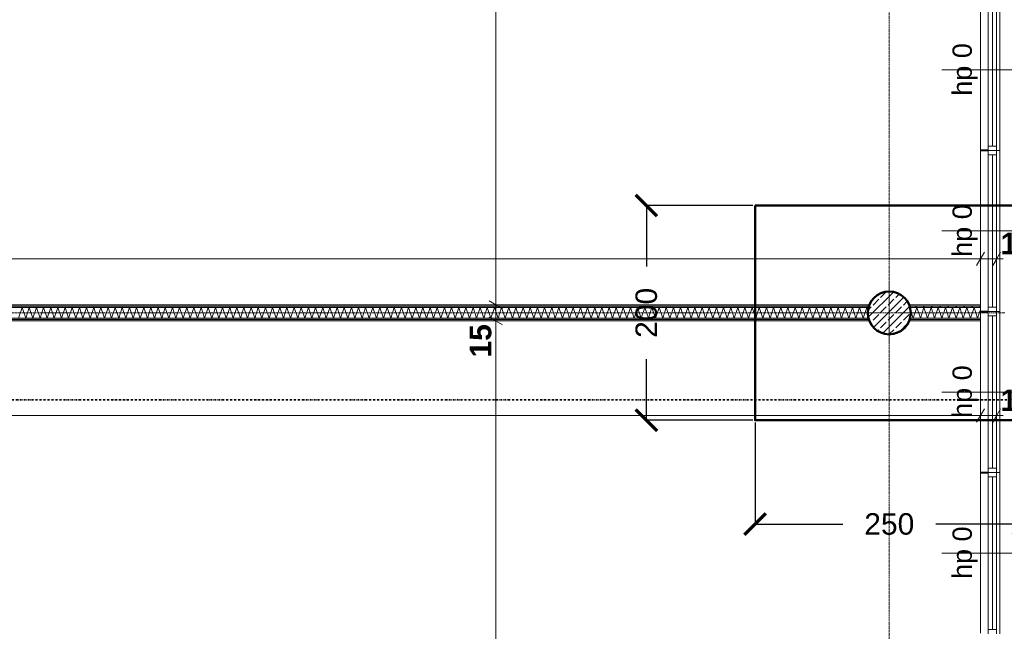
# Model space of a CAD drawing. Extents: x -7314 to 11761, y 144 to 9383.
# Tile 45 of 193: x 2503 to 3420, y 2290 to 2860. Entities that reach past the tile are written whole.
import ezdxf
from ezdxf.xclip import XClip

# ---------------------------------------------------------------- set-up
doc = ezdxf.new("R2010")
doc.units = 0
doc.header["$MEASUREMENT"] = 0
doc.header["$XCLIPFRAME"] = 0
for name, pattern in [('Krawędzie ukryte', [68, 48, -20]), ('Kropki i Kreski', [144, 72, -36, 0, -36]), ('Przerywana gęsta', [36, 24, -12]), ('Wipeout_Contour', [20000, 0, -20000])]:
    doc.linetypes.add(name, pattern=pattern)
for name, color, linetype in [('FORMA - Arch 01 - 220-A Ściany', 7, 'Continuous'), ('FORMA - Arch 01 - 410-K Osie', 7, 'Continuous'), ('FORMA - Arch 01 - 440-K Słupy', 7, 'Continuous'), ('FORMA - Arch 01 - PZT-5 Opisy ogólne', 7, 'Continuous'), ('FORMA - Arch 04 - Wymiary ogólne', 7, 'Continuous')]:
    doc.layers.add(name, color=color, linetype=linetype)
doc.styles.add('STYL_AUTOMATYCZNY_2', font='arial.ttf')
doc.styles.add('STYL_AUTOMATYCZNY_9', font='arial.ttf')
doc.dimstyles.get("Standard").update_dxf_attribs({"dimtxt": 0.18, "dimasz": 0.18, "dimexe": 0.18, "dimexo": 0.0625, "dimgap": 0.09, "dimtad": 0, "dimtih": 1, "dimtoh": 1, "dimdec": 4, "dimzin": 0, "dimdsep": 46, "dimtxsty": 'Standard', "dimcen": 0.09, "dimadec": 0, "dimazin": 0, "dimtfac": 1, "dimtdec": 4, "dimtofl": 0, "dimtmove": 0, "dimatfit": 3, "dimfxl": 1, "dimtolj": 1, "dimtzin": 0, "dimarcsym": 0})
pattern_1 = [(45, (4185.3, -5972.398), (-17.67767, 17.67767), []), (45, (4181.764, -5968.863), (-17.67767, 17.67767), []), (45, (4178.229, -5965.327), (-17.67767, 17.67767), [])]
pattern_2 = [(0, (4185.3, -5972.398), (0, 7.5), [0, -7.5])]

# ---------------------------------------------------------------- blocks, each defined once
blk = doc.blocks.new('*X371')
at = {"layer": 'FORMA - Arch 01 - 220-A Ściany', "color": 7, "linetype": 'Continuous', "lineweight": 5, "ltscale": 0.025}
for p, q in [((2501.97, 2581.9), (2505.3, 2591.9)), ((2505.3, 2591.9), (2508.63, 2581.9)), ((2508.63, 2581.9), (2511.97, 2591.9)), ((2511.97, 2591.9), (2515.3, 2581.9)), ((2515.3, 2581.9), (2518.63, 2591.9)), ((2518.63, 2591.9), (2521.97, 2581.9)), ((2521.97, 2581.9), (2525.3, 2591.9)), ((2525.3, 2591.9), (2528.63, 2581.9)), ((2528.63, 2581.9), (2531.97, 2591.9)), ((2531.97, 2591.9), (2535.3, 2581.9)), ((2535.3, 2581.9), (2538.63, 2591.9)), ((2538.63, 2591.9), (2541.97, 2581.9)), ((2541.97, 2581.9), (2545.3, 2591.9)), ((2545.3, 2591.9), (2548.63, 2581.9)), ((2548.63, 2581.9), (2551.97, 2591.9)), ((2551.97, 2591.9), (2555.3, 2581.9)), ((2555.3, 2581.9), (2558.63, 2591.9)), ((2558.63, 2591.9), (2561.97, 2581.9)), ((2561.97, 2581.9), (2565.3, 2591.9)), ((2565.3, 2591.9), (2568.63, 2581.9)), ((2568.63, 2581.9), (2571.97, 2591.9)), ((2571.97, 2591.9), (2575.3, 2581.9)), ((2575.3, 2581.9), (2578.63, 2591.9)), ((2578.63, 2591.9), (2581.97, 2581.9)), ((2581.97, 2581.9), (2585.3, 2591.9)), ((2585.3, 2591.9), (2588.63, 2581.9)), ((2588.63, 2581.9), (2591.97, 2591.9)), ((2591.97, 2591.9), (2595.3, 2581.9)), ((2595.3, 2581.9), (2598.63, 2591.9)), ((2598.63, 2591.9), (2601.97, 2581.9)), ((2601.97, 2581.9), (2605.3, 2591.9)), ((2605.3, 2591.9), (2608.63, 2581.9)), ((2608.63, 2581.9), (2611.97, 2591.9)), ((2611.97, 2591.9), (2615.3, 2581.9)), ((2615.3, 2581.9), (2618.63, 2591.9)), ((2618.63, 2591.9), (2621.97, 2581.9)), ((2621.97, 2581.9), (2625.3, 2591.9)), ((2625.3, 2591.9), (2628.63, 2581.9)), ((2628.63, 2581.9), (2631.97, 2591.9)), ((2631.97, 2591.9), (2635.3, 2581.9)), ((2635.3, 2581.9), (2638.63, 2591.9)), ((2638.63, 2591.9), (2641.97, 2581.9)), ((2641.97, 2581.9), (2645.3, 2591.9)), ((2645.3, 2591.9), (2648.63, 2581.9)), ((2648.63, 2581.9), (2651.97, 2591.9)), ((2651.97, 2591.9), (2655.3, 2581.9)), ((2655.3, 2581.9), (2658.63, 2591.9)), ((2658.63, 2591.9), (2661.97, 2581.9)), ((2661.97, 2581.9), (2665.3, 2591.9)), ((2665.3, 2591.9), (2668.63, 2581.9)), ((2668.63, 2581.9), (2671.97, 2591.9)), ((2671.97, 2591.9), (2675.3, 2581.9)), ((2675.3, 2581.9), (2678.63, 2591.9)), ((2678.63, 2591.9), (2681.97, 2581.9)), ((2681.97, 2581.9), (2685.3, 2591.9)), ((2685.3, 2591.9), (2688.63, 2581.9)), ((2688.63, 2581.9), (2691.97, 2591.9)), ((2691.97, 2591.9), (2695.3, 2581.9)), ((2695.3, 2581.9), (2698.63, 2591.9)), ((2698.63, 2591.9), (2701.97, 2581.9)), ((2701.97, 2581.9), (2705.3, 2591.9)), ((2705.3, 2591.9), (2708.63, 2581.9)), ((2708.63, 2581.9), (2711.97, 2591.9)), ((2711.97, 2591.9), (2715.3, 2581.9)), ((2715.3, 2581.9), (2718.63, 2591.9)), ((2718.63, 2591.9), (2721.97, 2581.9)), ((2721.97, 2581.9), (2725.3, 2591.9)), ((2725.3, 2591.9), (2728.63, 2581.9)), ((2728.63, 2581.9), (2731.97, 2591.9)), ((2731.97, 2591.9), (2735.3, 2581.9)), ((2735.3, 2581.9), (2738.63, 2591.9)), ((2738.63, 2591.9), (2741.97, 2581.9)), ((2741.97, 2581.9), (2745.3, 2591.9)), ((2745.3, 2591.9), (2748.63, 2581.9)), ((2748.63, 2581.9), (2751.97, 2591.9)), ((2751.97, 2591.9), (2755.3, 2581.9)), ((2755.3, 2581.9), (2758.63, 2591.9)), ((2758.63, 2591.9), (2761.97, 2581.9)), ((2761.97, 2581.9), (2765.3, 2591.9)), ((2765.3, 2591.9), (2768.63, 2581.9)), ((2768.63, 2581.9), (2771.97, 2591.9)), ((2771.97, 2591.9), (2775.3, 2581.9)), ((2775.3, 2581.9), (2778.63, 2591.9)), ((2778.63, 2591.9), (2781.97, 2581.9)), ((2781.97, 2581.9), (2785.3, 2591.9)), ((2785.3, 2591.9), (2788.63, 2581.9)), ((2788.63, 2581.9), (2791.97, 2591.9)), ((2791.97, 2591.9), (2795.3, 2581.9)), ((2795.3, 2581.9), (2798.63, 2591.9)), ((2798.63, 2591.9), (2801.97, 2581.9)), ((2801.97, 2581.9), (2805.3, 2591.9)), ((2805.3, 2591.9), (2808.63, 2581.9)), ((2808.63, 2581.9), (2811.97, 2591.9)), ((2811.97, 2591.9), (2815.3, 2581.9)), ((2815.3, 2581.9), (2818.63, 2591.9)), ((2818.63, 2591.9), (2821.97, 2581.9)), ((2821.97, 2581.9), (2825.3, 2591.9)), ((2825.3, 2591.9), (2828.63, 2581.9)), ((2828.63, 2581.9), (2831.97, 2591.9)), ((2831.97, 2591.9), (2835.3, 2581.9)), ((2835.3, 2581.9), (2838.63, 2591.9)), ((2838.63, 2591.9), (2841.97, 2581.9)), ((2841.97, 2581.9), (2845.3, 2591.9)), ((2845.3, 2591.9), (2848.63, 2581.9)), ((2848.63, 2581.9), (2851.97, 2591.9)), ((2851.97, 2591.9), (2855.3, 2581.9)), ((2855.3, 2581.9), (2858.63, 2591.9)), ((2858.63, 2591.9), (2861.97, 2581.9)), ((2861.97, 2581.9), (2865.3, 2591.9)), ((2865.3, 2591.9), (2868.63, 2581.9)), ((2868.63, 2581.9), (2871.97, 2591.9)), ((2871.97, 2591.9), (2875.3, 2581.9)), ((2875.3, 2581.9), (2878.63, 2591.9)), ((2878.63, 2591.9), (2881.97, 2581.9)), ((2881.97, 2581.9), (2885.3, 2591.9)), ((2885.3, 2591.9), (2888.63, 2581.9)), ((2888.63, 2581.9), (2891.97, 2591.9)), ((2891.97, 2591.9), (2895.3, 2581.9)), ((2895.3, 2581.9), (2898.63, 2591.9)), ((2898.63, 2591.9), (2901.97, 2581.9)), ((2901.97, 2581.9), (2905.3, 2591.9)), ((2905.3, 2591.9), (2908.63, 2581.9)), ((2908.63, 2581.9), (2911.97, 2591.9)), ((2911.97, 2591.9), (2915.3, 2581.9)), ((2915.3, 2581.9), (2918.63, 2591.9)), ((2918.63, 2591.9), (2921.97, 2581.9)), ((2921.97, 2581.9), (2925.3, 2591.9)), ((2925.3, 2591.9), (2928.63, 2581.9)), ((2928.63, 2581.9), (2931.97, 2591.9)), ((2931.97, 2591.9), (2935.3, 2581.9)), ((2935.3, 2581.9), (2938.63, 2591.9)), ((2938.63, 2591.9), (2941.97, 2581.9)), ((2941.97, 2581.9), (2945.3, 2591.9)), ((2945.3, 2591.9), (2948.63, 2581.9)), ((2948.63, 2581.9), (2951.97, 2591.9)), ((2951.97, 2591.9), (2955.3, 2581.9)), ((2955.3, 2581.9), (2958.63, 2591.9)), ((2958.63, 2591.9), (2961.97, 2581.9)), ((2961.97, 2581.9), (2965.3, 2591.9)), ((2965.3, 2591.9), (2968.63, 2581.9)), ((2968.63, 2581.9), (2971.97, 2591.9)), ((2971.97, 2591.9), (2975.3, 2581.9)), ((2975.3, 2581.9), (2978.63, 2591.9)), ((2978.63, 2591.9), (2981.97, 2581.9)), ((2981.97, 2581.9), (2985.3, 2591.9)), ((2985.3, 2591.9), (2988.63, 2581.9)), ((2988.63, 2581.9), (2991.97, 2591.9)), ((2991.97, 2591.9), (2995.3, 2581.9)), ((2995.3, 2581.9), (2998.63, 2591.9)), ((2998.63, 2591.9), (3001.97, 2581.9)), ((3001.97, 2581.9), (3005.3, 2591.9)), ((3005.3, 2591.9), (3008.63, 2581.9)), ((3008.63, 2581.9), (3011.97, 2591.9)), ((3011.97, 2591.9), (3015.3, 2581.9)), ((3015.3, 2581.9), (3018.63, 2591.9)), ((3018.63, 2591.9), (3021.97, 2581.9)), ((3021.97, 2581.9), (3025.3, 2591.9)), ((3025.3, 2591.9), (3028.63, 2581.9)), ((3028.63, 2581.9), (3031.97, 2591.9)), ((3031.97, 2591.9), (3035.3, 2581.9)), ((3035.3, 2581.9), (3038.63, 2591.9)), ((3038.63, 2591.9), (3041.97, 2581.9)), ((3041.97, 2581.9), (3045.3, 2591.9)), ((3045.3, 2591.9), (3048.63, 2581.9)), ((3048.63, 2581.9), (3051.97, 2591.9)), ((3051.97, 2591.9), (3055.3, 2581.9)), ((3055.3, 2581.9), (3058.63, 2591.9)), ((3058.63, 2591.9), (3061.97, 2581.9)), ((3061.97, 2581.9), (3065.3, 2591.9)), ((3065.3, 2591.9), (3068.63, 2581.9)), ((3068.63, 2581.9), (3071.97, 2591.9)), ((3071.97, 2591.9), (3075.3, 2581.9)), ((3075.3, 2581.9), (3078.63, 2591.9)), ((3078.63, 2591.9), (3081.97, 2581.9)), ((3081.97, 2581.9), (3085.3, 2591.9)), ((3085.3, 2591.9), (3088.63, 2581.9)), ((3088.63, 2581.9), (3091.97, 2591.9)), ((3091.97, 2591.9), (3095.3, 2581.9)), ((3095.3, 2581.9), (3098.63, 2591.9)), ((3098.63, 2591.9), (3101.97, 2581.9)), ((3101.97, 2581.9), (3105.3, 2591.9)), ((3105.3, 2591.9), (3108.63, 2581.9)), ((3108.63, 2581.9), (3111.97, 2591.9)), ((3111.97, 2591.9), (3115.3, 2581.9)), ((3115.3, 2581.9), (3118.63, 2591.9)), ((3118.63, 2591.9), (3121.97, 2581.9)), ((3121.97, 2581.9), (3125.3, 2591.9)), ((3125.3, 2591.9), (3128.63, 2581.9)), ((3128.63, 2581.9), (3131.97, 2591.9)), ((3131.97, 2591.9), (3135.3, 2581.9)), ((3135.3, 2581.9), (3138.63, 2591.9)), ((3138.63, 2591.9), (3141.97, 2581.9)), ((3141.97, 2581.9), (3145.3, 2591.9)), ((3145.3, 2591.9), (3148.63, 2581.9)), ((3148.63, 2581.9), (3151.97, 2591.9)), ((3151.97, 2591.9), (3155.3, 2581.9)), ((3155.3, 2581.9), (3158.63, 2591.9)), ((3158.63, 2591.9), (3161.97, 2581.9)), ((3161.97, 2581.9), (3165.3, 2591.9)), ((3165.3, 2591.9), (3168.63, 2581.9)), ((3168.63, 2581.9), (3171.97, 2591.9)), ((3171.97, 2591.9), (3175.3, 2581.9)), ((3175.3, 2581.9), (3178.63, 2591.9)), ((3178.63, 2591.9), (3181.97, 2581.9)), ((3181.97, 2581.9), (3185.3, 2591.9)), ((3185.3, 2591.9), (3188.63, 2581.9)), ((3188.63, 2581.9), (3191.97, 2591.9)), ((3191.97, 2591.9), (3195.3, 2581.9)), ((3195.3, 2581.9), (3198.63, 2591.9)), ((3198.63, 2591.9), (3201.97, 2581.9)), ((3201.97, 2581.9), (3205.3, 2591.9)), ((3205.3, 2591.9), (3208.63, 2581.9)), ((3208.63, 2581.9), (3211.97, 2591.9)), ((3211.97, 2591.9), (3215.3, 2581.9)), ((3215.3, 2581.9), (3218.63, 2591.9)), ((3218.63, 2591.9), (3221.97, 2581.9)), ((3221.97, 2581.9), (3225.3, 2591.9)), ((3225.3, 2591.9), (3228.63, 2581.9)), ((3228.63, 2581.9), (3231.97, 2591.9)), ((3231.97, 2591.9), (3235.3, 2581.9)), ((3235.3, 2581.9), (3238.63, 2591.9)), ((3238.63, 2591.9), (3241.97, 2581.9)), ((3241.97, 2581.9), (3245.3, 2591.9)), ((3245.3, 2591.9), (3248.63, 2581.9)), ((3248.63, 2581.9), (3251.97, 2591.9)), ((3251.97, 2591.9), (3255.3, 2581.9)), ((3255.3, 2581.9), (3258.63, 2591.9)), ((3258.63, 2591.9), (3261.97, 2581.9)), ((3261.97, 2581.9), (3265.3, 2591.9)), ((3265.3, 2591.9), (3268.63, 2581.9)), ((3268.63, 2581.9), (3271.97, 2591.9)), ((3271.97, 2591.9), (3275.3, 2581.9)), ((3275.3, 2581.9), (3278.63, 2591.9)), ((3278.63, 2591.9), (3281.97, 2581.9)), ((3281.97, 2581.9), (3285.3, 2591.9)), ((3285.3, 2591.9), (3288.63, 2581.9)), ((3288.63, 2581.9), (3291.97, 2591.9)), ((3291.97, 2591.9), (3293.23, 2588.1))]:
    blk.add_line(p, q, dxfattribs=at)
blk = doc.blocks.new('*X372')
at = {"layer": 'FORMA - Arch 01 - 220-A Ściany', "color": 7, "linetype": 'Continuous', "lineweight": 5, "ltscale": 0.025}
for p, q in [((3332.5, 2590.28), (3335.3, 2581.9)), ((3335.3, 2581.9), (3338.63, 2591.9)), ((3338.63, 2591.9), (3341.97, 2581.9)), ((3341.97, 2581.9), (3345.3, 2591.9)), ((3345.3, 2591.9), (3348.63, 2581.9)), ((3348.63, 2581.9), (3351.97, 2591.9)), ((3351.97, 2591.9), (3355.3, 2581.9)), ((3355.3, 2581.9), (3358.63, 2591.9)), ((3358.63, 2591.9), (3361.97, 2581.9)), ((3361.97, 2581.9), (3365.3, 2591.9)), ((3365.3, 2591.9), (3368.63, 2581.9)), ((3368.63, 2581.9), (3371.97, 2591.9)), ((3371.97, 2591.9), (3375.3, 2581.9)), ((3375.3, 2581.9), (3378.63, 2591.9)), ((3378.63, 2591.9), (3381.97, 2581.9)), ((3381.97, 2581.9), (3385.3, 2591.9)), ((3385.3, 2591.9), (3388.63, 2581.9)), ((3388.63, 2581.9), (3391.97, 2591.9)), ((3391.97, 2591.9), (3395.3, 2581.9)), ((3395.3, 2581.9), (3398.04, 2590.13))]:
    blk.add_line(p, q, dxfattribs=at)
blk = doc.blocks.new('Rysunek_1_1', base_point=(4185.3, -5972.4))
at = {"layer": 'FORMA - Arch 01 - 220-A Ściany', "color": 7, "linetype": 'Continuous', "lineweight": 13, "ltscale": 0.025}
for p, q in [((3413.04, 2738.12), (3416.04, 2738.12)), ((3416.04, 2738.12), (3416.04, 2588.12)), ((3416.04, 2588.12), (3413.04, 2588.12)), ((3413.04, 2438.12), (3416.04, 2438.12)), ((3416.04, 2438.12), (3416.04, 2288.12))]:
    blk.add_line(p, q, dxfattribs=at)
at = {"layer": 'FORMA - Arch 01 - 220-A Ściany', "color": 7, "linetype": 'Przerywana gęsta', "lineweight": 13, "ltscale": 0.025}
for p, q in [((3413.04, 2738.12), (3413.04, 2588.12)), ((3413.04, 2438.12), (3413.04, 2288.12))]:
    blk.add_line(p, q, dxfattribs=at)
at = {"layer": 'FORMA - Arch 04 - Wymiary ogólne', "color": 154, "linetype": 'Continuous', "lineweight": 13, "ltscale": 0.025}
for p, q in [((3398.04, 2646.53), (3398.04, 2627.78)), ((3398.04, 2637.15), (914.04, 2637.15)), ((3398.04, 2500.62), (3398.04, 2481.87)), ((3398.04, 2491.24), (1335.04, 2491.24))]:
    blk.add_line(p, q, dxfattribs=at)
at = {"layer": 'FORMA - Arch 01 - 220-A Ściany', "color": 7, "linetype": 'Continuous', "lineweight": 13, "char_height": 18, "attachment_point": 7, "rotation": 90, "style": 'STYL_AUTOMATYCZNY_2'}
for insert in [(3395.37, 2789.09), (3395.37, 2639.09), (3395.37, 2489.09), (3395.37, 2339.09)]:
    blk.add_mtext('\\A1;{\\pql;\\pt0;\\fArial|b0|i0|c238|p0;\\W1.000000;hp 0\\fArial|b0|i0|c238|p0;\\W1.000000;\\A1{\\H.66x;\\S^  ;}\\fArial|b0|i0|c238|p0;\\W1.000000;\\fArial|b0|i0|c238|p0;\\W1.000000;}', dxfattribs=dict(at, insert=insert))
at = {"layer": 'FORMA - Arch 04 - Wymiary ogólne', "color": 154, "linetype": 'Continuous', "lineweight": 13, "char_height": 20, "width": 30.509, "attachment_point": 7, "style": 'STYL_AUTOMATYCZNY_9'}
for insert in [(3416.66, 2641.15), (3416.66, 2495.24)]:
    blk.add_mtext('\\A1;{\\pql;\\fArial|b1|i0|c238|p0;\\W1.000000;15}', dxfattribs=dict(at, insert=insert))
at = {"layer": 'FORMA - Arch 04 - Wymiary ogólne', "color": 154, "linetype": 'Continuous', "lineweight": 13, "insert": (2942.61, 2545.28), "char_height": 20, "width": 30.509, "attachment_point": 7, "rotation": 90, "style": 'STYL_AUTOMATYCZNY_9'}
blk.add_mtext('\\A1;{\\pql;\\fArial|b1|i0|c238|p0;\\W1.000000;15}', dxfattribs=at)
at = {"color": 254, "linetype": 'Wipeout_Contour', "lineweight": 0, "ltscale": 21831.0187}
blk.add_wipeout([(3398.04, 2737.62), (3405.04, 2737.62), (3405.04, 2738.12), (3398.54, 2738.12), (3398.04, 2738.12)], dxfattribs=at).dxf.layer = 'FORMA - Arch 01 - 220-A Ściany'
at = {"color": 254, "linetype": 'Wipeout_Contour', "lineweight": 0, "ltscale": 13912.844038}
blk.add_wipeout([(954.04, 2593.15), (3294.06, 2593.15), (3294.69, 2594.4), (954.04, 2594.4)], dxfattribs=at).dxf.layer = 'FORMA - Arch 01 - 220-A Ściany'
at = {"color": 254, "linetype": 'Wipeout_Contour', "lineweight": 0, "ltscale": 21369.291257}
blk.add_wipeout([(3398.04, 2588.12), (3398.54, 2588.12), (3405.04, 2588.12), (3405.04, 2588.62), (3398.04, 2588.62)], dxfattribs=at).dxf.layer = 'FORMA - Arch 01 - 220-A Ściany'
at = {"color": 254, "linetype": 'Wipeout_Contour', "lineweight": 0, "ltscale": 13977.844258}
blk.add_wipeout([(3294.06, 2580.65), (1099.79, 2580.65), (1099.79, 2579.4), (3294.69, 2579.4)], dxfattribs=at).dxf.layer = 'FORMA - Arch 01 - 220-A Ściany'
at = {"color": 254, "linetype": 'Wipeout_Contour', "lineweight": 0, "ltscale": 20923.028162}
blk.add_wipeout([(3398.04, 2437.62), (3405.04, 2437.62), (3405.04, 2438.12), (3398.54, 2438.12), (3398.04, 2438.12)], dxfattribs=at).dxf.layer = 'FORMA - Arch 01 - 220-A Ściany'
at = {"layer": 'FORMA - Arch 01 - 220-A Ściany', "linetype": 'Continuous', "lineweight": 5}
h = blk.add_hatch(dxfattribs=at)
h.set_pattern_fill('Aluminium_0001', style=0, pattern_type=2)
h.set_pattern_definition(pattern_1)
h.paths.add_polyline_path([(3398.04, 2737.62), (3405.04, 2737.62), (3405.04, 2738.12), (3398.54, 2738.12), (3398.04, 2738.12)])
h = blk.add_hatch(dxfattribs=at)
h.set_pattern_fill('Gips_0001', style=0, pattern_type=2)
h.set_pattern_definition(pattern_2)
h.paths.add_polyline_path([(954.04, 2593.15), (3294.06, 2593.15), (3294.69, 2594.4), (954.04, 2594.4)])
h = blk.add_hatch(dxfattribs=at)
h.set_pattern_fill('Aluminium_0001', style=0, pattern_type=2)
h.set_pattern_definition(pattern_1)
h.paths.add_polyline_path([(3398.04, 2588.12), (3398.54, 2588.12), (3405.04, 2588.12), (3405.04, 2588.62), (3398.04, 2588.62)])
h = blk.add_hatch(dxfattribs=at)
h.set_pattern_fill('Gips_0001', style=0, pattern_type=2)
h.set_pattern_definition(pattern_2)
h.paths.add_polyline_path([(3294.06, 2580.65), (1099.79, 2580.65), (1099.79, 2579.4), (3294.69, 2579.4)])
h = blk.add_hatch(dxfattribs=at)
h.set_pattern_fill('Aluminium_0001', style=0, pattern_type=2)
h.set_pattern_definition(pattern_1)
h.paths.add_polyline_path([(3398.04, 2437.62), (3405.04, 2437.62), (3405.04, 2438.12), (3398.54, 2438.12), (3398.04, 2438.12)])
at = {"color": 254, "linetype": 'Wipeout_Contour', "lineweight": 0, "ltscale": 16427.398342}
blk.add_wipeout([(3405.04, 2288.12), (3413.04, 2288.12), (3413.04, 2292.12), (3405.04, 2292.12)], dxfattribs=at).dxf.layer = 'FORMA - Arch 01 - 220-A Ściany'
at = {"color": 254, "linetype": 'Wipeout_Contour', "lineweight": 0, "ltscale": 21831.645462}
blk.add_wipeout([(3398.04, 2738.12), (3398.54, 2738.12), (3405.04, 2738.12), (3405.04, 2738.62), (3398.04, 2738.62)], dxfattribs=at).dxf.layer = 'FORMA - Arch 01 - 220-A Ściany'
at = {"color": 254, "linetype": 'Wipeout_Contour', "lineweight": 0, "ltscale": 13908.170612}
blk.add_wipeout([(954.04, 2591.9), (3293.83, 2591.9), (3294.02, 2593.08), (954.04, 2593.15)], dxfattribs=at).dxf.layer = 'FORMA - Arch 01 - 220-A Ściany'
at = {"color": 254, "linetype": 'Wipeout_Contour', "lineweight": 0, "ltscale": 21368.686026}
blk.add_wipeout([(3398.04, 2587.62), (3405.04, 2587.62), (3405.04, 2588.12), (3398.54, 2588.12), (3398.04, 2588.12)], dxfattribs=at).dxf.layer = 'FORMA - Arch 01 - 220-A Ściany'
at = {"color": 254, "linetype": 'Wipeout_Contour', "lineweight": 0, "ltscale": 13980.029754}
blk.add_wipeout([(3293.83, 2581.9), (1098.54, 2581.9), (1098.54, 2580.65), (3294.06, 2580.65)], dxfattribs=at).dxf.layer = 'FORMA - Arch 01 - 220-A Ściany'
at = {"color": 254, "linetype": 'Wipeout_Contour', "lineweight": 0, "ltscale": 20923.610444}
blk.add_wipeout([(3398.04, 2438.12), (3398.54, 2438.12), (3405.04, 2438.12), (3405.04, 2438.62), (3398.04, 2438.62)], dxfattribs=at).dxf.layer = 'FORMA - Arch 01 - 220-A Ściany'
at = {"layer": 'FORMA - Arch 01 - 220-A Ściany', "linetype": 'Continuous', "lineweight": 5}
h = blk.add_hatch(dxfattribs=at)
h.set_pattern_fill('Aluminium_0001', style=0, pattern_type=2)
h.set_pattern_definition(pattern_1)
h.paths.add_polyline_path([(3398.04, 2738.12), (3398.54, 2738.12), (3405.04, 2738.12), (3405.04, 2738.62), (3398.04, 2738.62)])
h = blk.add_hatch(dxfattribs=at)
h.set_pattern_fill('Gips_0001', style=0, pattern_type=2)
h.set_pattern_definition(pattern_2)
h.paths.add_polyline_path([(954.04, 2591.9), (3293.83, 2591.9), (3294.02, 2593.08), (954.04, 2593.15)])
h = blk.add_hatch(dxfattribs=at)
h.set_pattern_fill('Aluminium_0001', style=0, pattern_type=2)
h.set_pattern_definition(pattern_1)
h.paths.add_polyline_path([(3398.04, 2587.62), (3405.04, 2587.62), (3405.04, 2588.12), (3398.54, 2588.12), (3398.04, 2588.12)])
h = blk.add_hatch(dxfattribs=at)
h.set_pattern_fill('Gips_0001', style=0, pattern_type=2)
h.set_pattern_definition(pattern_2)
h.paths.add_polyline_path([(3293.83, 2581.9), (1098.54, 2581.9), (1098.54, 2580.65), (3294.06, 2580.65)])
h = blk.add_hatch(dxfattribs=at)
h.set_pattern_fill('Aluminium_0001', style=0, pattern_type=2)
h.set_pattern_definition(pattern_1)
h.paths.add_polyline_path([(3398.04, 2438.12), (3398.54, 2438.12), (3405.04, 2438.12), (3405.04, 2438.62), (3398.04, 2438.62)])
at = {"layer": 'FORMA - Arch 01 - 220-A Ściany', "color": 7, "linetype": 'Continuous', "lineweight": 13, "ltscale": 0.025}
for p, q in [((3398.04, 2887.62), (3398.04, 2738.62)), ((3398.04, 2737.62), (3398.04, 2588.62)), ((3398.04, 2587.62), (3398.04, 2438.62)), ((3398.04, 2437.62), (3398.04, 2288.62))]:
    blk.add_line(p, q, dxfattribs=at)
at = {"layer": 'FORMA - Arch 01 - 220-A Ściany', "color": 7, "linetype": 'Continuous', "lineweight": 15, "ltscale": 0.025}
for p, q in [((3405.04, 2738.62), (3398.04, 2738.62)), ((3398.04, 2738.12), (3398.04, 2738.62)), ((3398.04, 2738.12), (3398.04, 2738.62)), ((3398.04, 2738.12), (3398.04, 2737.62)), ((3398.04, 2738.12), (3398.04, 2737.62)), ((3405.04, 2737.62), (3398.04, 2737.62)), ((3405.04, 2738.12), (3405.04, 2738.62)), ((3405.04, 2738.12), (3405.04, 2737.62)), ((3405.04, 2588.62), (3398.04, 2588.62)), ((3398.04, 2588.12), (3398.04, 2588.62)), ((3398.04, 2588.12), (3398.04, 2588.62)), ((3398.04, 2588.12), (3398.04, 2587.62)), ((3398.04, 2588.12), (3398.04, 2587.62)), ((3405.04, 2587.62), (3398.04, 2587.62)), ((3405.04, 2588.12), (3405.04, 2588.62)), ((3405.04, 2588.12), (3405.04, 2587.62)), ((3405.04, 2438.62), (3398.04, 2438.62)), ((3398.04, 2438.12), (3398.04, 2438.62)), ((3398.04, 2438.12), (3398.04, 2438.62)), ((3398.04, 2438.12), (3398.04, 2437.62)), ((3398.04, 2438.12), (3398.04, 2437.62)), ((3405.04, 2437.62), (3398.04, 2437.62)), ((3405.04, 2438.12), (3405.04, 2438.62)), ((3405.04, 2438.12), (3405.04, 2437.62))]:
    blk.add_line(p, q, dxfattribs=at)
at = {"color": 254, "linetype": 'Wipeout_Contour', "lineweight": 0, "ltscale": 17485.040374}
blk.add_wipeout([(3413.04, 2738.12), (3405.04, 2738.12), (3405.04, 2734.12), (3413.04, 2734.12)], dxfattribs=at).dxf.layer = 'FORMA - Arch 01 - 220-A Ściany'
at = {"color": 254, "linetype": 'Wipeout_Contour', "lineweight": 0, "ltscale": 18183.405841}
blk.add_wipeout([(3293.83, 2591.9), (1097.29, 2591.9), (1097.29, 2581.9), (3293.83, 2581.9), (3293.04, 2586.9)], dxfattribs=at).dxf.layer = 'FORMA - Arch 01 - 220-A Ściany'
at = {"color": 254, "linetype": 'Wipeout_Contour', "lineweight": 0, "ltscale": 17125.552527}
blk.add_wipeout([(3405.04, 2588.12), (3413.04, 2588.12), (3413.04, 2592.12), (3405.04, 2592.12)], dxfattribs=at).dxf.layer = 'FORMA - Arch 01 - 220-A Ściany'
at = {"color": 254, "linetype": 'Wipeout_Contour', "lineweight": 0, "ltscale": 16960.789479}
blk.add_wipeout([(3331.39, 2579.4), (3398.04, 2579.4), (3398.04, 2580.65), (3332.03, 2580.65)], dxfattribs=at).dxf.layer = 'FORMA - Arch 01 - 220-A Ściany'
at = {"color": 254, "linetype": 'Wipeout_Contour', "lineweight": 0, "ltscale": 16760.068726}
blk.add_wipeout([(3413.04, 2438.12), (3405.04, 2438.12), (3405.04, 2434.12), (3413.04, 2434.12)], dxfattribs=at).dxf.layer = 'FORMA - Arch 01 - 220-A Ściany'
at = {"layer": 'FORMA - Arch 01 - 220-A Ściany', "linetype": 'Continuous', "lineweight": 5}
h = blk.add_hatch(dxfattribs=at)
h.set_pattern_fill('Gips_0001', style=0, pattern_type=2)
h.set_pattern_definition(pattern_2)
h.paths.add_polyline_path([(3331.39, 2579.4), (3398.04, 2579.4), (3398.04, 2580.65), (3332.03, 2580.65)])
at = {"layer": 'FORMA - Arch 01 - 220-A Ściany', "color": 7, "linetype": 'Continuous', "lineweight": 13, "ltscale": 0.025}
for p, q in [((3294.06, 2593.15), (954.04, 2593.15)), ((3293.83, 2591.9), (1097.29, 2591.9)), ((1097.29, 2581.9), (3293.83, 2581.9)), ((1098.54, 2580.65), (3294.06, 2580.65))]:
    blk.add_line(p, q, dxfattribs=at)
at = {"layer": 'FORMA - Arch 01 - 220-A Ściany', "color": 7, "linetype": 'Continuous', "lineweight": 15, "ltscale": 0.025, "flags": 128}
for points in [[(3294.69, 2594.4), (954.04, 2594.4)], [(1099.79, 2579.4), (3294.69, 2579.4)]]:
    blk.add_lwpolyline(points, dxfattribs=at)
at = {"layer": 'FORMA - Arch 04 - Wymiary ogólne', "color": 154, "linetype": 'Continuous', "lineweight": 13, "ltscale": 0.025}
for p, q in [((2946.61, 2594.4), (2946.61, 4192.43)), ((2940.36, 2598.01), (2952.86, 2590.79)), ((2955.99, 2594.4), (2937.24, 2594.4)), ((2946.61, 2579.4), (2946.61, 2594.4)), ((2955.99, 2579.4), (2937.24, 2579.4)), ((2940.36, 2583.01), (2952.86, 2575.79)), ((2946.61, 1394.4), (2946.61, 2579.4))]:
    blk.add_line(p, q, dxfattribs=at)
at = {"color": 7, "linetype": 'Continuous', "lineweight": 13, "ltscale": 0.025}
blk.add_blockref('*X371', (0, 0), dxfattribs=at)
at = {"color": 254, "linetype": 'Wipeout_Contour', "lineweight": 0, "ltscale": 17305.197129}
blk.add_wipeout([(3413.04, 2734.12), (3405.04, 2734.12), (3405.04, 2592.12), (3413.04, 2592.12)], dxfattribs=at).dxf.layer = 'FORMA - Arch 01 - 220-A Ściany'
at = {"color": 254, "linetype": 'Wipeout_Contour', "lineweight": 0, "ltscale": 16593.622855}
blk.add_wipeout([(3413.04, 2434.12), (3405.04, 2434.12), (3405.04, 2292.12), (3413.04, 2292.12)], dxfattribs=at).dxf.layer = 'FORMA - Arch 01 - 220-A Ściany'
at = {"layer": 'FORMA - Arch 01 - 220-A Ściany', "color": 7, "linetype": 'Przerywana gęsta', "lineweight": 13, "ltscale": 0.025}
for p, q in [((3413.04, 2888.12), (3413.04, 2738.12)), ((3413.04, 2588.12), (3413.04, 2438.12))]:
    blk.add_line(p, q, dxfattribs=at)
at = {"layer": 'FORMA - Arch 01 - 220-A Ściany', "color": 7, "linetype": 'Continuous', "lineweight": 13, "ltscale": 0.025}
for p, q in [((3416.04, 2888.12), (3416.04, 2738.12)), ((3405.04, 2592.12), (3405.04, 2734.12)), ((3409.04, 2734.12), (3409.04, 2592.12)), ((3416.04, 2738.12), (3413.04, 2738.12)), ((3413.04, 2734.12), (3413.04, 2592.12)), ((3413.04, 2588.12), (3416.04, 2588.12)), ((3416.04, 2588.12), (3416.04, 2438.12)), ((3405.04, 2292.12), (3405.04, 2434.12)), ((3409.04, 2434.12), (3409.04, 2292.12)), ((3416.04, 2438.12), (3413.04, 2438.12)), ((3413.04, 2434.12), (3413.04, 2292.12))]:
    blk.add_line(p, q, dxfattribs=at)
at = {"layer": 'FORMA - Arch 01 - 220-A Ściany', "color": 7, "linetype": 'Continuous', "lineweight": 15, "ltscale": 0.025}
for p, q in [((3405.04, 2737.62), (3398.04, 2737.62)), ((3405.04, 2734.12), (3405.04, 2738.12)), ((3412.54, 2738.12), (3405.04, 2738.12)), ((3412.54, 2738.12), (3405.04, 2738.12)), ((3413.04, 2734.12), (3405.04, 2734.12)), ((3413.04, 2738.12), (3412.54, 2738.12)), ((3413.04, 2738.12), (3412.54, 2738.12)), ((3413.04, 2738.12), (3413.04, 2734.12)), ((3523.04, 2663.12), (3362.13, 2663.12)), ((3405.04, 2588.62), (3398.04, 2588.62)), ((3405.04, 2588.12), (3405.04, 2592.12)), ((3405.04, 2592.12), (3413.04, 2592.12)), ((3412.54, 2588.12), (3405.04, 2588.12)), ((3412.54, 2588.12), (3405.04, 2588.12)), ((3413.04, 2588.12), (3412.54, 2588.12)), ((3413.04, 2588.12), (3412.54, 2588.12)), ((3413.04, 2592.12), (3413.04, 2588.12)), ((3405.04, 2437.62), (3398.04, 2437.62)), ((3405.04, 2434.12), (3405.04, 2438.12)), ((3412.54, 2438.12), (3405.04, 2438.12)), ((3412.54, 2438.12), (3405.04, 2438.12)), ((3413.04, 2434.12), (3405.04, 2434.12)), ((3413.04, 2438.12), (3412.54, 2438.12)), ((3413.04, 2438.12), (3412.54, 2438.12)), ((3413.04, 2438.12), (3413.04, 2434.12)), ((3523.04, 2363.12), (3362.13, 2363.12)), ((3405.04, 2288.12), (3405.04, 2292.12)), ((3405.04, 2292.12), (3413.04, 2292.12)), ((3413.04, 2292.12), (3413.04, 2288.12))]:
    blk.add_line(p, q, dxfattribs=at)
at = {"layer": 'FORMA - Arch 04 - Wymiary ogólne', "color": 154, "linetype": 'Continuous', "lineweight": 13, "ltscale": 0.025}
for p, q in [((3394.43, 2630.9), (3401.65, 2643.4)), ((3409.43, 2630.9), (3416.65, 2643.4)), ((3413.04, 2646.53), (3413.04, 2627.78)), ((3413.04, 2637.15), (3398.04, 2637.15)), ((3419.16, 2637.15), (3413.04, 2637.15))]:
    blk.add_line(p, q, dxfattribs=at)
at = {"color": 254, "linetype": 'Wipeout_Contour', "lineweight": 0, "ltscale": 16964.62198}
blk.add_wipeout([(3332.06, 2580.72), (3398.04, 2580.65), (3398.04, 2581.9), (3332.25, 2581.9)], dxfattribs=at).dxf.layer = 'FORMA - Arch 01 - 220-A Ściany'
at = {"layer": 'FORMA - Arch 01 - 220-A Ściany', "linetype": 'Continuous', "lineweight": 5}
h = blk.add_hatch(dxfattribs=at)
h.set_pattern_fill('Gips_0001', style=0, pattern_type=2)
h.set_pattern_definition(pattern_2)
h.paths.add_polyline_path([(3332.06, 2580.72), (3398.04, 2580.65), (3398.04, 2581.9), (3332.25, 2581.9)])
at = {"color": 254, "linetype": 'Wipeout_Contour', "lineweight": 0, "ltscale": 17495.059759}
blk.add_wipeout([(3405.04, 2738.12), (3413.04, 2738.12), (3413.04, 2742.12), (3405.04, 2742.12)], dxfattribs=at).dxf.layer = 'FORMA - Arch 01 - 220-A Ściany'
at = {"color": 254, "linetype": 'Wipeout_Contour', "lineweight": 0, "ltscale": 16994.3126}
blk.add_wipeout([(3398.04, 2594.4), (3331.39, 2594.4), (3332.03, 2593.15), (3398.04, 2593.15)], dxfattribs=at).dxf.layer = 'FORMA - Arch 01 - 220-A Ściany'
at = {"color": 254, "linetype": 'Wipeout_Contour', "lineweight": 0, "ltscale": 17115.877724}
blk.add_wipeout([(3413.04, 2588.12), (3405.04, 2588.12), (3405.04, 2584.12), (3413.04, 2584.12)], dxfattribs=at).dxf.layer = 'FORMA - Arch 01 - 220-A Ściany'
at = {"color": 254, "linetype": 'Wipeout_Contour', "lineweight": 0, "ltscale": 16769.376339}
blk.add_wipeout([(3405.04, 2438.12), (3413.04, 2438.12), (3413.04, 2442.12), (3405.04, 2442.12)], dxfattribs=at).dxf.layer = 'FORMA - Arch 01 - 220-A Ściany'
at = {"layer": 'FORMA - Arch 01 - 220-A Ściany', "linetype": 'Continuous', "lineweight": 5}
h = blk.add_hatch(dxfattribs=at)
h.set_pattern_fill('Gips_0001', style=0, pattern_type=2)
h.set_pattern_definition(pattern_2)
h.paths.add_polyline_path([(3398.04, 2594.4), (3331.39, 2594.4), (3332.03, 2593.15), (3398.04, 2593.15)])
at = {"color": 254, "linetype": 'Wipeout_Contour', "lineweight": 0, "ltscale": 17680.800414}
blk.add_wipeout([(3413.04, 2884.12), (3405.04, 2884.12), (3405.04, 2742.12), (3413.04, 2742.12)], dxfattribs=at).dxf.layer = 'FORMA - Arch 01 - 220-A Ściany'
at = {"color": 254, "linetype": 'Wipeout_Contour', "lineweight": 0, "ltscale": 16942.522122}
blk.add_wipeout([(3413.04, 2584.12), (3405.04, 2584.12), (3405.04, 2442.12), (3413.04, 2442.12)], dxfattribs=at).dxf.layer = 'FORMA - Arch 01 - 220-A Ściany'
at = {"layer": 'FORMA - Arch 01 - 220-A Ściany', "color": 7, "linetype": 'Continuous', "lineweight": 13, "ltscale": 0.025}
for p, q in [((3405.04, 2742.12), (3405.04, 2884.12)), ((3409.04, 2884.12), (3409.04, 2742.12)), ((3413.04, 2884.12), (3413.04, 2742.12)), ((3405.04, 2442.12), (3405.04, 2584.12)), ((3409.04, 2584.12), (3409.04, 2442.12)), ((3413.04, 2584.12), (3413.04, 2442.12))]:
    blk.add_line(p, q, dxfattribs=at)
at = {"layer": 'FORMA - Arch 01 - 220-A Ściany', "color": 7, "linetype": 'Continuous', "lineweight": 15, "ltscale": 0.025}
for p, q in [((3523.04, 2813.12), (3362.13, 2813.12)), ((3405.04, 2738.62), (3398.04, 2738.62)), ((3405.04, 2738.12), (3405.04, 2742.12)), ((3405.04, 2742.12), (3413.04, 2742.12)), ((3412.54, 2738.12), (3405.04, 2738.12)), ((3412.54, 2738.12), (3405.04, 2738.12)), ((3413.04, 2738.12), (3412.54, 2738.12)), ((3413.04, 2738.12), (3412.54, 2738.12)), ((3413.04, 2742.12), (3413.04, 2738.12)), ((3405.04, 2587.62), (3398.04, 2587.62)), ((3405.04, 2584.12), (3405.04, 2588.12)), ((3412.54, 2588.12), (3405.04, 2588.12)), ((3412.54, 2588.12), (3405.04, 2588.12)), ((3413.04, 2588.12), (3412.54, 2588.12)), ((3413.04, 2588.12), (3412.54, 2588.12)), ((3413.04, 2588.12), (3413.04, 2584.12)), ((3413.04, 2584.12), (3405.04, 2584.12)), ((3523.04, 2513.12), (3362.13, 2513.12)), ((3405.04, 2438.12), (3405.04, 2442.12)), ((3405.04, 2442.12), (3413.04, 2442.12)), ((3413.04, 2442.12), (3413.04, 2438.12)), ((3405.04, 2438.62), (3398.04, 2438.62)), ((3412.54, 2438.12), (3405.04, 2438.12)), ((3412.54, 2438.12), (3405.04, 2438.12)), ((3413.04, 2438.12), (3412.54, 2438.12)), ((3413.04, 2438.12), (3412.54, 2438.12))]:
    blk.add_line(p, q, dxfattribs=at)
at = {"layer": 'FORMA - Arch 01 - PZT-5 Opisy ogólne', "color": 7, "linetype": 'Kropki i Kreski', "lineweight": 35, "ltscale": 0.025}
blk.add_line((701.17, 2505.98), (3901.95, 2505.98), dxfattribs=at)
at = {"layer": 'FORMA - Arch 04 - Wymiary ogólne', "color": 154, "linetype": 'Continuous', "lineweight": 13, "ltscale": 0.025}
for p, q in [((3394.43, 2484.99), (3401.65, 2497.49)), ((3409.43, 2484.99), (3416.65, 2497.49)), ((3413.04, 2500.62), (3413.04, 2481.87)), ((3413.04, 2491.24), (3398.04, 2491.24)), ((3419.16, 2491.24), (3413.04, 2491.24))]:
    blk.add_line(p, q, dxfattribs=at)
at = {"color": 254, "linetype": 'Wipeout_Contour', "lineweight": 0, "ltscale": 16991.943567}
blk.add_wipeout([(3398.04, 2593.15), (3332.03, 2593.15), (3332.25, 2591.9), (3398.04, 2591.9)], dxfattribs=at).dxf.layer = 'FORMA - Arch 01 - 220-A Ściany'
at = {"layer": 'FORMA - Arch 01 - 220-A Ściany', "linetype": 'Continuous', "lineweight": 5}
h = blk.add_hatch(dxfattribs=at)
h.set_pattern_fill('Gips_0001', style=0, pattern_type=2)
h.set_pattern_definition(pattern_2)
h.paths.add_polyline_path([(3398.04, 2593.15), (3332.03, 2593.15), (3332.25, 2591.9), (3398.04, 2591.9)])
at = {"color": 254, "linetype": 'Wipeout_Contour', "lineweight": 0, "ltscale": 21197.937663}
blk.add_wipeout([(3332.25, 2591.9), (3333.04, 2586.9), (3332.25, 2581.9), (3398.04, 2581.9), (3398.04, 2591.9)], dxfattribs=at).dxf.layer = 'FORMA - Arch 01 - 220-A Ściany'
at = {"layer": 'FORMA - Arch 01 - 220-A Ściany', "color": 7, "linetype": 'Continuous', "lineweight": 13, "ltscale": 0.025}
for p, q in [((3398.04, 2593.15), (3332.03, 2593.15)), ((3398.04, 2591.9), (3332.25, 2591.9)), ((3332.03, 2580.65), (3398.04, 2580.65)), ((3332.25, 2581.9), (3398.04, 2581.9))]:
    blk.add_line(p, q, dxfattribs=at)
at = {"layer": 'FORMA - Arch 01 - 220-A Ściany', "color": 7, "linetype": 'Continuous', "lineweight": 15, "ltscale": 0.025, "flags": 128}
for points in [[(3398.04, 2594.4), (3331.39, 2594.4)], [(3398.04, 2579.4), (3398.04, 2594.4)], [(3331.39, 2579.4), (3398.04, 2579.4)]]:
    blk.add_lwpolyline(points, dxfattribs=at)
at = {"color": 7, "linetype": 'Continuous', "lineweight": 13, "ltscale": 0.025}
blk.add_blockref('*X372', (0, 0), dxfattribs=at)
at = {"color": 254, "linetype": 'Wipeout_Contour', "lineweight": 0, "ltscale": 67254.211694}
blk.add_wipeout([(3333.04, 2586.9), (3333.04, 2586.9), (3327.18, 2601.04), (3313.04, 2606.9), (3313.04, 2606.9), (3313.04, 2606.9), (3298.9, 2601.04), (3293.04, 2586.9), (3293.04, 2586.9), (3293.04, 2586.9), (3298.9, 2572.75), (3313.04, 2566.9), (3313.04, 2566.9), (3313.04, 2566.9), (3327.18, 2572.75)], dxfattribs=at).dxf.layer = 'FORMA - Arch 01 - 440-K Słupy'
at = {"layer": 'FORMA - Arch 01 - 440-K Słupy', "linetype": 'Continuous', "lineweight": 5}
h = blk.add_hatch(dxfattribs=at)
h.set_pattern_fill('beton_zbrojony_gęsty_0001', style=0, pattern_type=2)
h.set_pattern_definition([(45, (4185.3, -5972.398), (-7.071068, 7.071068), []), (45, (4181.764, -5968.863), (-7.071068, 7.071068), [7.5, -2.5])])
h.paths.add_polyline_path([(3333.04, 2586.9, 0.414214), (3313.04, 2606.9, 0.414214), (3293.04, 2586.9, 0.414214), (3313.04, 2566.9, 0.414214)])
at = {"layer": 'FORMA - Arch 01 - 410-K Osie', "color": 7, "linetype": 'Krawędzie ukryte', "lineweight": 13, "ltscale": 0.025}
for p, q in [((3313.04, 567.07), (3313.04, 6163.06)), ((3420.76, 2586.9), (587.6, 2586.9))]:
    blk.add_line(p, q, dxfattribs=at)
at = {"layer": 'FORMA - Arch 01 - 440-K Słupy', "color": 1, "linetype": 'Continuous', "lineweight": 13, "ltscale": 0.025}
for p, q in [((3313.04, 2594.9), (3313.04, 2614.9)), ((3305.04, 2586.9), (3285.04, 2586.9)), ((3321.04, 2586.9), (3341.04, 2586.9)), ((3313.04, 2578.9), (3313.04, 2558.9))]:
    blk.add_line(p, q, dxfattribs=at)
at = {"layer": 'FORMA - Arch 01 - 440-K Słupy', "color": 7, "linetype": 'Continuous', "lineweight": 25, "ltscale": 0.025, "flags": 128}
blk.add_lwpolyline([(3333.04, 2586.9, -0.414214), (3313.04, 2566.9, -0.414214), (3293.04, 2586.9, -0.414214), (3313.04, 2606.9, -0.414214)], format="xyb", close=True, dxfattribs=at)
at = {"layer": 'FORMA - Arch 01 - 440-K Słupy', "color": 1, "linetype": 'Continuous', "lineweight": 13, "ltscale": 0.025}
blk.add_point((3313.04, 2586.9), dxfattribs=at)
blk = doc.blocks.new('_ArchTick')
at = {"color": 0, "linetype": 'ByBlock', "transparency": 16777216, "const_width": 0.15}
blk.add_lwpolyline([(-0.5, -0.5), (0.5, 0.5)], dxfattribs=at)
blk = doc.blocks.new('*D446')
at = {"color": 0, "lineweight": -2}
for p, q in [((3186.04, 2686.9), (3086.6, 2686.9)), ((3086.78, 2686.9), (3086.78, 2630.13)), ((3086.78, 2486.9), (3086.78, 2543.67)), ((3186.04, 2486.9), (3086.6, 2486.9))]:
    blk.add_line(p, q, dxfattribs=at)
at = {"layer": 'Defpoints', "color": 0}
for p in [(3188.04, 2686.9), (3086.78, 2486.9), (3188.04, 2486.9)]:
    blk.add_point(p, dxfattribs=at)
at = {"color": 0, "linetype": 'ByBlock', "lineweight": -2, "xscale": 20, "yscale": 20, "zscale": 20}
for p, rotation in [((3086.78, 2686.9), 90), ((3086.78, 2486.9), 270)]:
    blk.add_blockref('_ArchTick', p, dxfattribs=dict(at, rotation=rotation))
at = {"color": 1, "lineweight": 20, "insert": (3086.78, 2586.9), "char_height": 20, "attachment_point": 5, "rotation": 90, "style": 'STYL_AUTOMATYCZNY_2'}
blk.add_mtext('\\A1;200', dxfattribs=at)
blk = doc.blocks.new('*D447')
at = {"color": 0, "lineweight": -2}
for p, q in [((3188.04, 2484.9), (3188.04, 2390.02)), ((3438.04, 2484.9), (3438.04, 2390.02)), ((3188.04, 2390.2), (3269.81, 2390.2)), ((3438.04, 2390.2), (3356.27, 2390.2))]:
    blk.add_line(p, q, dxfattribs=at)
at = {"layer": 'Defpoints', "color": 0}
for p in [(3188.04, 2486.9), (3438.04, 2486.9), (3438.04, 2390.2)]:
    blk.add_point(p, dxfattribs=at)
at = {"color": 0, "linetype": 'ByBlock', "lineweight": -2, "xscale": 20, "yscale": 20, "zscale": 20, "rotation": 180}
blk.add_blockref('_ArchTick', (3188.04, 2390.2), dxfattribs=at)
at = {"color": 0, "linetype": 'ByBlock', "lineweight": -2, "xscale": 20, "yscale": 20, "zscale": 20}
blk.add_blockref('_ArchTick', (3438.04, 2390.2), dxfattribs=at)
at = {"color": 1, "lineweight": 20, "insert": (3313.04, 2390.2), "char_height": 20, "attachment_point": 5, "style": 'STYL_AUTOMATYCZNY_2'}
blk.add_mtext('\\A1;250', dxfattribs=at)

msp = doc.modelspace()

# ---------------------------------------------------------------- block references
at = {"lineweight": 20}
ref = msp.add_blockref('Rysunek_1_1', (4185.29965, -5972.39804), dxfattribs=at)
XClip(ref).set_block_clipping_path([(254.0251470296, 246.5573808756), (9689.7973583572, 9358.9497337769)])

# ---------------------------------------------------------------- next in the draw order: linework, layer by layer
at = {"lineweight": 50}
msp.add_lwpolyline([(3188.04064, 2686.89682), (3438.04064, 2686.89682), (3438.04064, 2486.89682), (3188.04064, 2486.89682), (3188.04064, 2686.89682)], dxfattribs=at)
msp.add_circle((3313.04065, 2586.89676), 20, dxfattribs=at)

# ---------------------------------------------------------------- next in the draw order: dimensions: what is measured, and where the dimension line sits
at = {"lineweight": 20}
dim = msp.add_linear_dim(base=(3086.78332, 2486.89682), p1=(3188.04064, 2686.89682), p2=(3188.04064, 2486.89682), angle=90, dimstyle='Standard', override={"dimtxt": 20, "dimasz": 20, "dimexo": 2, "dimgap": 21, "dimdec": 0, "dimtxsty": 'STYL_AUTOMATYCZNY_2', "dimblk1": 'ArchTick', "dimblk2": 'ArchTick', "dimsah": 1, "dimclrt": 1}, dxfattribs=at)
dim.commit()
dim.dimension.update_dxf_attribs({"geometry": '*D446', "text_midpoint": (3086.78332, 2586.89682), "text_rotation": 90})
dim = msp.add_linear_dim(base=(3438.04064, 2390.19649), p1=(3188.04064, 2486.89682), p2=(3438.04064, 2486.89682), dimstyle='Standard', override={"dimtxt": 20, "dimasz": 20, "dimexo": 2, "dimgap": 21, "dimdec": 0, "dimtxsty": 'STYL_AUTOMATYCZNY_2', "dimblk1": 'ArchTick', "dimblk2": 'ArchTick', "dimsah": 1, "dimclrt": 1}, dxfattribs=at)
dim.commit()
dim.dimension.update_dxf_attribs({"geometry": '*D447', "text_midpoint": (3313.04064, 2390.19649), "text_rotation": 360})

doc.saveas('drawing.dxf')
